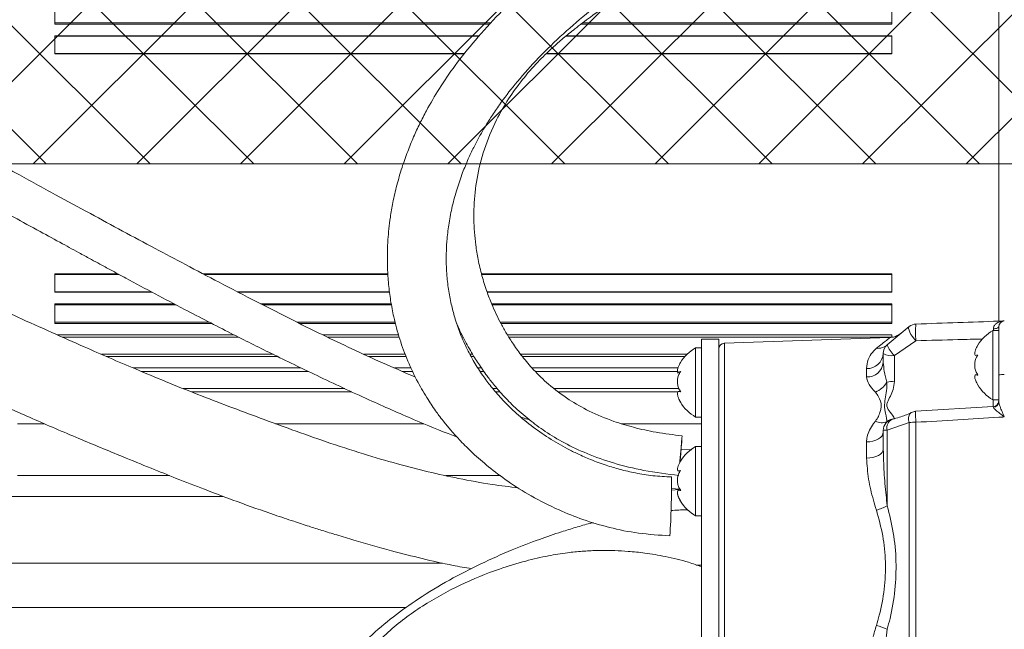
# Model space of a CAD drawing. Header units: millimetres. Extents: x 0 to 8410, y 0 to 5940.
# Tile 24 of 180: x 1128 to 1299, y 3097 to 3203. Entities that reach past the tile are written whole.
import ezdxf

# ---------------------------------------------------------------- set-up
doc = ezdxf.new("R2010")
doc.units = ezdxf.units.MM
doc.header["$LTSCALE"] = 10
doc.linetypes.add('CENTERX2', pattern=[20.32, 12.7, -2.54, 2.54, -2.54])
doc.styles.add('SLDTEXTSTYLE0', font='TXT', dxfattribs={"width": 0.605})
doc.dimstyles.new('SLDDIMSTYLE0', dxfattribs={"dimtxt": 50, "dimasz": 50, "dimexe": 0, "dimexo": 0.0625, "dimgap": 12.5, "dimtad": 1, "dimtoh": 1, "dimdec": 1, "dimrnd": 1e-09, "dimzin": 12, "dimdsep": 46, "dimtxsty": 'SLDTEXTSTYLE0', "dimsah": 1, "dimcen": 0.09, "dimadec": 0, "dimazin": 0, "dimtfac": 1, "dimtofl": 0, "dimtmove": 0, "dimatfit": 3, "dimfxl": 1, "dimfrac": 2, "dimtolj": 1, "dimtzin": 12, "dimarcsym": 0})

# ---------------------------------------------------------------- blocks, each defined once
blk = doc.blocks.new('*D14')
at = {"color": 7, "linetype": 'Continuous', "lineweight": 0}
for p, q in [((1075.65, 3477.87), (1075.65, 3610.76)), ((1075.65, 3595.76), (1375.65, 3595.76))]:
    blk.add_line(p, q, dxfattribs=at)
for points in [[(1075.65, 3595.76), (1125.65, 3588.26), (1125.65, 3603.26)], [(1375.65, 3595.76), (1325.65, 3603.26), (1325.65, 3588.26)]]:
    blk.add_solid(points, dxfattribs=at)
at = {"color": 7, "linetype": 'Continuous', "lineweight": 0, "insert": (1168.37, 3660.22), "char_height": 50, "attachment_point": 1, "style": 'SLDTEXTSTYLE0'}
blk.add_mtext('300', dxfattribs=at)

msp = doc.modelspace()

# ---------------------------------------------------------------- hatches: boundary and pattern name
at = {"linetype": 'Continuous'}
h = msp.add_hatch(dxfattribs=at)
h.set_pattern_fill('NET', color=8, scale=4, angle=45, style=0)
h.paths.add_polyline_path([(1075.65, 3477.87), (1075.65, 3177.87), (1310.65, 3177.87), (1310.65, 3477.87)], flags=0)

# ---------------------------------------------------------------- linework, layer by layer
at = {"color": 7, "linetype": 'Continuous', "lineweight": 0}
for p, q in [((1297.65, 3150.63), (1297.65, 3217.67)), ((1134.15, 3202.09), (1134.15, 3205.49)), ((1279.15, 3202.09), (1279.15, 3205.49)), ((1134.15, 3202.09), (1209.51, 3202.09)), ((1225.28, 3202.09), (1279.15, 3202.09)), ((1134.15, 3200.09), (1207.68, 3200.09)), ((1134.15, 3196.93), (1134.15, 3200.09)), ((1222.76, 3200.09), (1279.15, 3200.09)), ((1279.15, 3196.93), (1279.15, 3200.09)), ((1134.15, 3196.93), (1205.08, 3196.93)), ((1219.25, 3196.93), (1279.15, 3196.93)), ((1075.65, 3177.87), (1310.65, 3177.87)), ((1134.15, 3158.81), (1145.1, 3158.81)), ((1134.15, 3155.65), (1134.15, 3158.81)), ((1159.86, 3158.81), (1191.84, 3158.81)), ((1208.06, 3158.81), (1279.15, 3158.81)), ((1279.15, 3155.65), (1279.15, 3158.81)), ((1134.15, 3155.65), (1151.02, 3155.65)), ((1165.91, 3155.65), (1192.13, 3155.65)), ((1209.03, 3155.65), (1279.15, 3155.65)), ((1134.15, 3153.65), (1154.78, 3153.65)), ((1134.15, 3150.25), (1134.15, 3153.65)), ((1169.78, 3153.65), (1192.42, 3153.65)), ((1209.8, 3153.65), (1279.15, 3153.65)), ((1279.15, 3150.25), (1279.15, 3153.65)), ((1134.15, 3150.25), (1161.32, 3150.25)), ((1176.51, 3150.25), (1193.16, 3150.25)), ((1211.41, 3150.25), (1279.15, 3150.25)), ((1278.34, 3146.54), (1282.13, 3149.7)), ((1297.65, 3149.02), (1296.65, 3149.02)), ((1296.65, 3149.02), (1296.65, 3137.02)), ((1297.65, 3148.68), (1297.65, 3149.67)), ((1297.65, 3148.68), (1297.65, 3145.31)), ((1134.6, 3148.25), (1165.21, 3148.25)), ((1180.57, 3148.25), (1193.71, 3148.25)), ((1204.49, 3148.25), (1204.71, 3148.25)), ((1212.55, 3148.25), (1279.15, 3148.25)), ((1249.15, 3147.52), (1246.15, 3147.52)), ((1246.15, 3069.61), (1246.15, 3147.52)), ((1249.15, 3069.61), (1249.15, 3147.52)), ((1278.74, 3147.8), (1250.12, 3146.8)), ((1279.15, 3147.84), (1279.15, 3148.25)), ((1280.49, 3148.37), (1280.58, 3148.45)), ((1246.15, 3146.02), (1245.15, 3146.02)), ((1245.15, 3146.02), (1245.15, 3134.97)), ((1297.65, 3141.31), (1297.65, 3145.31)), ((1143.04, 3144.52), (1172.7, 3144.52)), ((1188.49, 3144.52), (1195.01, 3144.52)), ((1206.26, 3144.52), (1206.74, 3144.52)), ((1215.11, 3144.52), (1243.29, 3144.52)), ((1277.65, 3143.48), (1277.65, 3145.03)), ((1294.06, 3144.77), (1293.78, 3144.72)), ((1293.78, 3144.69), (1294, 3144.69)), ((1147.69, 3142.52), (1176.83, 3142.52)), ((1192.96, 3142.52), (1195.87, 3142.52)), ((1207.44, 3142.52), (1208.03, 3142.52)), ((1216.82, 3142.52), (1242.09, 3142.52)), ((1242.22, 3141.8), (1242.49, 3141.8)), ((1294.02, 3141.35), (1293.77, 3141.35)), ((1297.65, 3136.67), (1297.65, 3141.31)), ((1157.84, 3138.37), (1185.62, 3138.37)), ((1210.51, 3138.37), (1211.28, 3138.37)), ((1221.46, 3138.37), (1242.1, 3138.37)), ((1242.53, 3138.47), (1242.31, 3138.47)), ((1296.65, 3137.02), (1297.65, 3137.02)), ((1297.65, 3136.66), (1297.65, 3136.81)), ((1245.15, 3134.97), (1245.15, 3134.02)), ((1296.71, 3135.83), (1283.26, 3135.02)), ((1245.15, 3134.02), (1246.15, 3134.02)), ((1277.65, 3128.42), (1277.65, 3131.69)), ((1244.5, 3128.31), (1242.63, 3128.38)), ((1246.15, 3128.9), (1245.15, 3128.9)), ((1245.15, 3128.9), (1245.15, 3116.9)), ((1127.65, 3123.87), (1154.01, 3123.87)), ((1201.87, 3123.87), (1211.32, 3123.87)), ((1242.22, 3124.67), (1242.49, 3124.67)), ((1242.21, 3121.46), (1240.96, 3121.36)), ((1240.97, 3121.61), (1242.42, 3121.53)), ((1242.53, 3121.34), (1242.31, 3121.34)), ((1245.15, 3116.9), (1246.15, 3116.9)), ((1245.26, 3108.38), (1246.15, 3108.34))]:
    msp.add_line(p, q, dxfattribs=at)
at = {"color": 8, "linetype": 'Continuous', "lineweight": 0}
for p, q in [((1134.15, 3202.3), (1209.7, 3202.3)), ((1225.55, 3202.3), (1279.15, 3202.3)), ((1134.15, 3200), (1207.6, 3200)), ((1222.65, 3200), (1279.15, 3200)), ((1134.15, 3197.01), (1205.15, 3197.01)), ((1219.34, 3197.01), (1279.15, 3197.01)), ((1134.15, 3158.73), (1145.26, 3158.73)), ((1160.02, 3158.73), (1191.85, 3158.73)), ((1208.08, 3158.73), (1279.15, 3158.73)), ((1134.15, 3155.74), (1150.86, 3155.74)), ((1165.75, 3155.74), (1192.12, 3155.74)), ((1209, 3155.74), (1279.15, 3155.74)), ((1134.15, 3153.44), (1155.17, 3153.44)), ((1170.19, 3153.44), (1192.46, 3153.44)), ((1209.89, 3153.44), (1279.15, 3153.44)), ((1134.15, 3150.46), (1160.92, 3150.46)), ((1176.09, 3150.46), (1193.11, 3150.46)), ((1211.3, 3150.46), (1279.15, 3150.46)), ((1296.72, 3148.98), (1296.72, 3149.31)), ((1135.43, 3147.88), (1165.95, 3147.88)), ((1181.32, 3147.88), (1193.8, 3147.88)), ((1204.65, 3147.88), (1204.89, 3147.88)), ((1212.78, 3147.88), (1279.15, 3147.88)), ((1283.31, 3147.25), (1279.58, 3144.69)), ((1250.12, 3146.8), (1250.12, 3105.77)), ((1142.2, 3144.89), (1171.94, 3144.89)), ((1187.68, 3144.89), (1194.87, 3144.89)), ((1206.07, 3144.89), (1206.52, 3144.89)), ((1214.84, 3144.89), (1243.64, 3144.89)), ((1279.58, 3144.69), (1279.58, 3140.2)), ((1149.08, 3141.94), (1178.03, 3141.94)), ((1194.3, 3141.94), (1196.15, 3141.94)), ((1207.81, 3141.94), (1208.44, 3141.94)), ((1217.37, 3141.94), (1242.01, 3141.94)), ((1274.76, 3140.96), (1274.76, 3142.41)), ((1156.39, 3138.95), (1184.38, 3138.95)), ((1210.01, 3138.95), (1210.78, 3138.95)), ((1220.68, 3138.95), (1242.14, 3138.95)), ((1296.69, 3135.78), (1296.69, 3137.02)), ((1296.72, 3135.72), (1296.72, 3135.8)), ((1127.65, 3132.87), (1132.32, 3132.87)), ((1172.36, 3132.87), (1198.08, 3132.87)), ((1232.31, 3132.87), (1246.15, 3132.87)), ((1282.13, 3133.08), (1278.34, 3131.77)), ((1278.34, 3131.77), (1278.34, 3118.64)), ((1282.13, 3039.33), (1282.13, 3133.08)), ((1283.31, 3133.11), (1283.31, 3039.35)), ((1274.76, 3126.9), (1274.76, 3129.71)), ((1163.3, 3120.27), (1111.15, 3120.27)), ((1111.15, 3108.72), (1201.29, 3108.72)), ((1250.12, 3105.77), (1250.12, 3064.74)), ((1195.08, 3101.03), (1111.15, 3101.03))]:
    msp.add_line(p, q, dxfattribs=at)
at = {"color": 7, "linetype": 'CENTERX2', "lineweight": 0}
msp.add_line((1723.62, 3177.87), (928.73, 3177.87), dxfattribs=at)
at = {"color": 8, "linetype": 'Continuous', "lineweight": 0, "flags": 128}
for points in [[(1283.31, 3147.25), (1282.99, 3147.59), (1282.7, 3147.96), (1282.45, 3148.35), (1282.25, 3148.72), (1282.11, 3149.06), (1282.04, 3149.35), (1282.05, 3149.56), (1282.13, 3149.7)], [(1296.72, 3149.31), (1296.91, 3149.33), (1297.08, 3149.35), (1297.24, 3149.38), (1297.38, 3149.43), (1297.5, 3149.48), (1297.58, 3149.54), (1297.64, 3149.6), (1297.65, 3149.67)], [(1282.52, 3134.81), (1282.45, 3134.77), (1282.25, 3134.57), (1282.11, 3134.29), (1282.04, 3133.93), (1282.05, 3133.52), (1282.13, 3133.08)], [(1277.65, 3131.42), (1277.6, 3131.1), (1277.44, 3130.78), (1277.17, 3130.49), (1276.81, 3130.23), (1276.37, 3130.02), (1275.87, 3129.86), (1275.33, 3129.75), (1274.76, 3129.71)], [(1277.65, 3128.42), (1277.6, 3128.13), (1277.44, 3127.85), (1277.17, 3127.59), (1276.81, 3127.36), (1276.37, 3127.18), (1275.87, 3127.03), (1275.33, 3126.94), (1274.76, 3126.9)]]:
    msp.add_lwpolyline(points, dxfattribs=at)
at = {"color": 7, "linetype": 'Continuous', "lineweight": 0, "flags": 128}
for points in [[(1242.57, 3127.63), (1242.66, 3128.72), (1242.73, 3129.67), (1242.78, 3130.36), (1242.8, 3130.72), (1242.79, 3130.71), (1242.75, 3130.34), (1242.69, 3129.64), (1242.62, 3128.69), (1242.53, 3127.59), (1242.44, 3126.46), (1242.42, 3126.15)], [(1242.46, 3126.22), (1242.48, 3126.5), (1242.57, 3127.63)]]:
    msp.add_lwpolyline(points, dxfattribs=at)
at = {"color": 7, "linetype": 'Continuous', "lineweight": 0}
for centre, radius, start, end in [((1298.65, 3149.67), 1, 92, 180), ((1283.38, 3148.13), 2, 92, 128.371), ((1300.05, 3142.9), 7, 119.0497, 149.1732), ((1248.55, 3139.9), 7, 119.0497, 149.3363), ((1250.15, 3145.81), 1, 92, 180), ((1279.65, 3145.03), 2, 131.2037, 180), ((1248.55, 3139.9), 7, 149.3363, 152.5113), ((1300.05, 3143.14), 7, 210.3972, 240.9503), ((1248.55, 3140.14), 7, 207.4374, 210.5143), ((1296.65, 3136.81), 1, 273.4512, 359.9977), ((1248.55, 3140.14), 7, 210.5143, 240.9503), ((1283.38, 3133), 2, 93.324, 115.3142), ((1279.65, 3131.69), 2, 103.2241, 180), ((1248.55, 3122.78), 7, 119.0497, 149.3362), ((1248.55, 3122.78), 7, 149.3362, 152.5113), ((1107.67, 3122.02), 133.29, 356.3093, 0.6948), ((1248.55, 3123.02), 7, 207.4374, 210.5144), ((1248.55, 3123.02), 7, 210.5144, 240.9503)]:
    msp.add_arc(centre, radius, start, end, dxfattribs=at)
at = {"color": 8, "linetype": 'Continuous', "lineweight": 0}
for centre, radius, start, end in [((1297.43, 3148.69), 14.2, 174.162, 185.838), ((1276.66, 3148.48), 2.56, 265.5387, 310.7085), ((1282.4, 3147.93), 4.3, 198.925, 229.0415), ((1274.84, 3145.23), 2.82, 268.2465, 356.0871), ((1274.89, 3143.73), 2.77, 267.2221, 354.8126), ((1279.13, 3147.7), 3.05, 241.0789, 278.5852), ((1274.64, 3142.27), 4.27, 293.005, 328.4414), ((1279.57, 3134.94), 5.27, 89.8167, 104.2346), ((1298.38, 3136.77), 4.6, 87.0659, 99.1382), ((1296.68, 3136.69), 0.973, 272.4739, 358.6878), ((1297.8, 3134.41), 14.55, 177.6651, 185.1231), ((1277.42, 3135.36), 2.33, 241.3299, 291.2981), ((1279.65, 3131.68), 2.04, 91.7883, 132.4912), ((1279.92, 3132.17), 1.64, 115.977, 194.1542), ((1278.24, 3129.63), 2.14, 87.3557, 105.8108), ((1283.31, 3102.56), 30.55, 90.0026, 92.2006), ((1274.15, 3126.4), 8.82, 285.2176, 298.3444), ((1273.03, 3085.54), 12.85, 65.6061, 74.4946)]:
    msp.add_arc(centre, radius, start, end, dxfattribs=at)
at = {"color": 7, "linetype": 'Continuous', "lineweight": 0}
for points, knots in [([(1289.13, 3233.97), (1287.02, 3233.97), (1283.1, 3233.97), (1277.68, 3233.86), (1273.2, 3233.63), (1269.54, 3233.32), (1265.41, 3232.85), (1260.47, 3232.04), (1254.37, 3230.6), (1248.16, 3228.59), (1241.95, 3225.97), (1236.02, 3222.91), (1229.79, 3219.18), (1223.41, 3214.75), (1216.97, 3209.53), (1211.48, 3204.35), (1206.98, 3199.43), (1203.53, 3195.09), (1200.74, 3191.01), (1198.78, 3187.64), (1197.34, 3184.85), (1196.25, 3182.49), (1195.21, 3179.95), (1194.23, 3177.16), (1193.37, 3174.21), (1192.71, 3171.34), (1192.27, 3168.82), (1192.01, 3166.69), (1191.83, 3164.66), (1191.73, 3162.4), (1191.75, 3159.8), (1191.93, 3157.01), (1192.29, 3154.2), (1192.89, 3151.03), (1193.83, 3147.53), (1195.23, 3143.74), (1196.89, 3140.24), (1198.61, 3137.29), (1199.93, 3135.33), (1200.9, 3134), (1201.72, 3132.95), (1202.88, 3131.55), (1204.49, 3129.78), (1206.62, 3127.67), (1209.33, 3125.3), (1212.67, 3122.79), (1216.72, 3120.24), (1221.1, 3118.01), (1225.67, 3116.18), (1230.27, 3114.8), (1235.33, 3113.78), (1238.87, 3113.56), (1240.69, 3113.44)], [0, 0, 0, 0, 0.02439, 0.045248, 0.062588, 0.0762, 0.087772, 0.110841, 0.134474, 0.161573, 0.188993, 0.2168, 0.244591, 0.281759, 0.318979, 0.357839, 0.388239, 0.417126, 0.443035, 0.46751, 0.481723, 0.496336, 0.512377, 0.529956, 0.549057, 0.567913, 0.583719, 0.596441, 0.607792, 0.62188, 0.638718, 0.656285, 0.673826, 0.691305, 0.715567, 0.739495, 0.762646, 0.781643, 0.795931, 0.800796, 0.807704, 0.817277, 0.82939, 0.8439, 0.860635, 0.879381, 0.899983, 0.922353, 0.940259, 0.959122, 0.978989, 1, 1, 1, 1]), ([(1240.96, 3123.64), (1239.87, 3123.69), (1237.77, 3123.79), (1234.8, 3124.29), (1232.11, 3124.91), (1229.5, 3125.69), (1227.05, 3126.59), (1224.83, 3127.57), (1222.39, 3128.79), (1219.62, 3130.41), (1216.54, 3132.58), (1213.8, 3134.87), (1211.55, 3137.12), (1209.72, 3139.24), (1208.16, 3141.33), (1206.69, 3143.63), (1205.38, 3146.09), (1204.26, 3148.68), (1203.42, 3151.17), (1202.77, 3153.67), (1202.3, 3156.19), (1202.02, 3158.7), (1201.93, 3160.92), (1201.96, 3162.95), (1202.09, 3165.11), (1202.41, 3167.7), (1202.97, 3170.58), (1203.76, 3173.48), (1204.7, 3176.22), (1205.69, 3178.61), (1206.66, 3180.68), (1207.64, 3182.55), (1208.66, 3184.33), (1209.82, 3186.18), (1211.49, 3188.64), (1213.96, 3191.87), (1217.45, 3195.82), (1221.57, 3199.9), (1225.61, 3203.42), (1229.27, 3206.29), (1232.42, 3208.58), (1235.58, 3210.71), (1238.84, 3212.73), (1242.48, 3214.78), (1246.77, 3216.93), (1251.9, 3219.08), (1257.83, 3220.99), (1264.51, 3222.46), (1271.97, 3223.39), (1280.26, 3223.77), (1286.07, 3223.77), (1289.13, 3223.77)], [0, 0, 0, 0, 0.013889, 0.026835, 0.038839, 0.049871, 0.062996, 0.074195, 0.083471, 0.101793, 0.121249, 0.141743, 0.160869, 0.177609, 0.193398, 0.211788, 0.233087, 0.253958, 0.275212, 0.293832, 0.314948, 0.336982, 0.3556, 0.369171, 0.386382, 0.407953, 0.43122, 0.455275, 0.477419, 0.496088, 0.511521, 0.525786, 0.539354, 0.552943, 0.568452, 0.59544, 0.626752, 0.660034, 0.69197, 0.712426, 0.732157, 0.751113, 0.769233, 0.788383, 0.811248, 0.836837, 0.86443, 0.893955, 0.925826, 0.960918, 1, 1, 1, 1]), ([(1242.8, 3130.76), (1241.3, 3130.95), (1238.45, 3131.29), (1234.5, 3132.17), (1230.56, 3133.35), (1226.76, 3134.94), (1222.94, 3137.12), (1219.74, 3139.54), (1217.12, 3142.09), (1215.15, 3144.42), (1213.61, 3146.53), (1212.41, 3148.42), (1211.44, 3150.16), (1210.58, 3151.86), (1209.74, 3153.74), (1208.89, 3155.97), (1208.09, 3158.54), (1207.46, 3161.22), (1207.05, 3163.74), (1206.81, 3166.05), (1206.71, 3168.3), (1206.76, 3171.39), (1207.19, 3175.44), (1208.44, 3180.46), (1210.34, 3185.07), (1212.63, 3189.08), (1215.03, 3192.43), (1217.61, 3195.39), (1220.04, 3197.75), (1222.21, 3199.66), (1224.39, 3201.44), (1227.09, 3203.49), (1230.55, 3205.91), (1234.67, 3208.54), (1239.05, 3211.12), (1243.25, 3213.42), (1246.98, 3215.37), (1250.24, 3217), (1253.25, 3218.45), (1256.51, 3219.9), (1258.87, 3220.94), (1260.32, 3221.42), (1260.37, 3221.44)], [0, 0, 0, 0, 0.025411, 0.048161, 0.068661, 0.096305, 0.121255, 0.151148, 0.176964, 0.199626, 0.22017, 0.237979, 0.253862, 0.269811, 0.286377, 0.306875, 0.332041, 0.358044, 0.380998, 0.401468, 0.422103, 0.443109, 0.487095, 0.534094, 0.581656, 0.616507, 0.649153, 0.67934, 0.705232, 0.72257, 0.740264, 0.762893, 0.790492, 0.82296, 0.856594, 0.886464, 0.912439, 0.93455, 0.953421, 0.973193, 0.99901, 1, 1, 1, 1]), ([(1196.63, 3140.93), (1194.95, 3141.65), (1191.45, 3143.15), (1186.3, 3145.5), (1180.95, 3148.04), (1175.27, 3150.85), (1169.08, 3154), (1162.83, 3157.24), (1156.95, 3160.34), (1151.37, 3163.3), (1145.87, 3166.25), (1140.12, 3169.35), (1134.01, 3172.68), (1127.94, 3176.01), (1122.11, 3179.21), (1116.85, 3182.1), (1112.05, 3184.71), (1108.04, 3186.87), (1104.94, 3188.52), (1102.31, 3189.9), (1099.77, 3191.22), (1097.16, 3192.54), (1094.64, 3193.78), (1092.32, 3194.83), (1090.38, 3195.59), (1088.8, 3196.07), (1087.55, 3196.31), (1086.61, 3196.36), (1085.78, 3196.29), (1085, 3196.12), (1084.14, 3195.77), (1083.3, 3195.16), (1082.75, 3194.6), (1082.56, 3194.25), (1082.53, 3194.19)], [0, 0, 0, 0, 0.032679, 0.067811, 0.101034, 0.138367, 0.181131, 0.225356, 0.264693, 0.300633, 0.339253, 0.377673, 0.419558, 0.466672, 0.505973, 0.544617, 0.582145, 0.614861, 0.640122, 0.66055, 0.685216, 0.713168, 0.743396, 0.775948, 0.810346, 0.841601, 0.868751, 0.89196, 0.904934, 0.921772, 0.942453, 0.966926, 0.995126, 1, 1, 1, 1]), ([(1086.83, 3189.46), (1086.83, 3189.46), (1086.85, 3189.44), (1087.09, 3189.4), (1087.72, 3189.22), (1088.72, 3188.86), (1090.2, 3188.24), (1092.26, 3187.28), (1094.9, 3185.98), (1097.89, 3184.45), (1100.93, 3182.85), (1103.82, 3181.32), (1106.62, 3179.82), (1109.6, 3178.21), (1113.13, 3176.28), (1117.39, 3173.95), (1122.1, 3171.36), (1126.92, 3168.72), (1131.35, 3166.29), (1135.22, 3164.19), (1138.19, 3162.56), (1140.35, 3161.39), (1142.08, 3160.45), (1144.06, 3159.37), (1148.93, 3156.74), (1155.87, 3153.04), (1164.29, 3148.69), (1171.94, 3144.87), (1179.89, 3141.02), (1188.13, 3137.16), (1195.99, 3133.71), (1201.08, 3131.57), (1203.57, 3130.66), (1203.79, 3130.58)], [0, 0, 0, 0, 0.010532, 0.034695, 0.060665, 0.088755, 0.11896, 0.151585, 0.186626, 0.219801, 0.249746, 0.276026, 0.298282, 0.321967, 0.350065, 0.38304, 0.421317, 0.457467, 0.491132, 0.519643, 0.542509, 0.556296, 0.566685, 0.58029, 0.599565, 0.672569, 0.7298, 0.778822, 0.834122, 0.896243, 0.950103, 0.995614, 1, 1, 1, 1]), ([(1214.43, 3121.76), (1212.91, 3121.94), (1209.44, 3122.36), (1204.24, 3123.32), (1198.77, 3124.52), (1193.27, 3125.94), (1187.39, 3127.66), (1181.3, 3129.66), (1175.36, 3131.76), (1169.74, 3133.83), (1164.29, 3135.86), (1158.82, 3137.96), (1153.42, 3140.12), (1148.33, 3142.24), (1143.65, 3144.25), (1138.81, 3146.37), (1133.52, 3148.72), (1127.75, 3151.31), (1122.03, 3153.94), (1116.54, 3156.52), (1111.24, 3159.03), (1106.1, 3161.5), (1101.71, 3163.62), (1098.09, 3165.38), (1095.37, 3166.69), (1093.15, 3167.76), (1091.41, 3168.6), (1090.13, 3169.22), (1089.26, 3169.66), (1089.2, 3169.69), (1089.17, 3169.7)], [0, 0, 0, 0, 0.029412, 0.067262, 0.101847, 0.13709, 0.176597, 0.220014, 0.260493, 0.298089, 0.33559, 0.372847, 0.411597, 0.448328, 0.480126, 0.511253, 0.551592, 0.594279, 0.63639, 0.677771, 0.718078, 0.75924, 0.803106, 0.833512, 0.864478, 0.894419, 0.923578, 0.952182, 0.980538, 1, 1, 1, 1]), ([(1081.99, 3156.56), (1081.98, 3156.56), (1081.84, 3156.59), (1082.53, 3156.29), (1083.44, 3155.82), (1084.91, 3155.1), (1086.84, 3154.15), (1089.28, 3152.98), (1092.11, 3151.61), (1095.25, 3150.09), (1098.66, 3148.44), (1103.29, 3146.21), (1109.08, 3143.44), (1116.02, 3140.2), (1123.02, 3136.98), (1130.39, 3133.67), (1138.08, 3130.38), (1144.98, 3127.52), (1150.61, 3125.23), (1155.34, 3123.33), (1160.3, 3121.39), (1165.96, 3119.25), (1171.13, 3117.42), (1175.29, 3116.03), (1178.03, 3115.13), (1180.52, 3114.34), (1183.11, 3113.54), (1186.04, 3112.66), (1189.19, 3111.74), (1193.12, 3110.66), (1197.76, 3109.48), (1202.37, 3108.42), (1205.24, 3107.92), (1206.3, 3107.74)], [0, 0, 0, 0, 0.005432, 0.04191, 0.076774, 0.109903, 0.141719, 0.172748, 0.203154, 0.232703, 0.261621, 0.289829, 0.343272, 0.393348, 0.441604, 0.493306, 0.549269, 0.601083, 0.634858, 0.66447, 0.697318, 0.735265, 0.778454, 0.800467, 0.817969, 0.832607, 0.849496, 0.868954, 0.889895, 0.911118, 0.94532, 0.979773, 1, 1, 1, 1]), ([(1283.31, 3150.13), (1285.74, 3150.22), (1290.52, 3150.39), (1295.62, 3150.56), (1298.3, 3150.66), (1298.62, 3150.67)], [0, 0, 0, 0, 0.475875, 0.936962, 1, 1, 1, 1]), ([(1203.77, 3150.25), (1203.79, 3150.18), (1204.21, 3149.14), (1205.17, 3147.24), (1206.57, 3144.74), (1207.81, 3142.83), (1208.9, 3141.28), (1210.04, 3139.79), (1211.59, 3137.96), (1213.66, 3135.82), (1216.18, 3133.61), (1219.12, 3131.45), (1222.45, 3129.45), (1226.4, 3127.58), (1231.03, 3125.95), (1236.38, 3124.63), (1240.23, 3124.14), (1242.26, 3123.88)], [0, 0, 0, 0, 0.005623, 0.084378, 0.155358, 0.213177, 0.244795, 0.287965, 0.343281, 0.409192, 0.48428, 0.553261, 0.627867, 0.708502, 0.79625, 0.892557, 1, 1, 1, 1]), ([(1280.58, 3148.45), (1280.59, 3148.46), (1280.61, 3148.47), (1280.61, 3148.47), (1280.61, 3148.47), (1280.6, 3148.47), (1280.6, 3148.46), (1280.59, 3148.46), (1280.59, 3148.45), (1280.56, 3148.43), (1280.46, 3148.36), (1280.26, 3148.22), (1279.84, 3148), (1279.32, 3147.83), (1278.91, 3147.82), (1278.74, 3147.82)], [0, 0, 0, 0, 0.128357, 0.246383, 0.297397, 0.329135, 0.340346, 0.346042, 0.349682, 0.35534, 0.379736, 0.470075, 0.59436, 0.83791, 1, 1, 1, 1]), ([(1293.66, 3144.7), (1293.6, 3144.74), (1293.48, 3144.82), (1293.48, 3145.18), (1293.62, 3145.67), (1293.84, 3146.14), (1294.01, 3146.43), (1294.06, 3146.52)], [0, 0, 0, 0, 0.225763, 0.452072, 0.666519, 0.891669, 1, 1, 1, 1]), ([(1294.06, 3141.27), (1293.91, 3141.49), (1293.66, 3141.88), (1293.49, 3142.64), (1293.48, 3143.35), (1293.62, 3144.01), (1293.84, 3144.47), (1294.01, 3144.7), (1294.06, 3144.77)], [0, 0, 0, 0, 0.235555, 0.408135, 0.581132, 0.745067, 0.917171, 1, 1, 1, 1]), ([(1242.56, 3141.91), (1242.41, 3141.85), (1242.16, 3141.75), (1241.99, 3141.9), (1241.98, 3142.22), (1242.11, 3142.65), (1242.27, 3142.98), (1242.35, 3143.13)], [0, 0, 0, 0, 0.266879, 0.462402, 0.658392, 0.844111, 1, 1, 1, 1]), ([(1242.56, 3138.41), (1242.41, 3138.63), (1242.16, 3139), (1241.99, 3139.75), (1241.98, 3140.45), (1242.12, 3141.13), (1242.34, 3141.6), (1242.51, 3141.83), (1242.56, 3141.91)], [0, 0, 0, 0, 0.235566, 0.408147, 0.581146, 0.745073, 0.917185, 1, 1, 1, 1]), ([(1242.01, 3142.05), (1242, 3141.96), (1241.99, 3141.75), (1242.08, 3141.67), (1242.13, 3141.63)], [0, 0, 0, 0, 0.413277, 1, 1, 1, 1]), ([(1294.06, 3139.52), (1293.91, 3139.79), (1293.66, 3140.26), (1293.49, 3140.83), (1293.48, 3141.19), (1293.62, 3141.36), (1293.84, 3141.36), (1294.01, 3141.29), (1294.06, 3141.27)], [0, 0, 0, 0, 0.235569, 0.408148, 0.581146, 0.745075, 0.917185, 1, 1, 1, 1]), ([(1242.56, 3136.52), (1242.41, 3136.8), (1242.16, 3137.27), (1241.99, 3137.87), (1241.98, 3138.26), (1242.12, 3138.46), (1242.34, 3138.48), (1242.51, 3138.43), (1242.56, 3138.41)], [0, 0, 0, 0, 0.235553, 0.408136, 0.581135, 0.745064, 0.917174, 1, 1, 1, 1]), ([(1242.35, 3136.92), (1242.36, 3136.88), (1242.42, 3136.75), (1242.5, 3136.62), (1242.56, 3136.52)], [0, 0, 0, 0, 0.303033, 1, 1, 1, 1]), ([(1216.37, 3133.52), (1216.13, 3133.59), (1215.65, 3133.73), (1215.18, 3133.9), (1214.95, 3133.98)], [0, 0, 0, 0, 0.5010464, 1, 1, 1, 1]), ([(1282.52, 3134.81), (1282.49, 3134.8), (1281.81, 3134.45), (1280.69, 3134.02), (1279.62, 3133.77), (1279.2, 3133.67)], [0, 0, 0, 0, 0.02779, 0.614304, 1, 1, 1, 1]), ([(1242.56, 3124.78), (1242.41, 3124.73), (1242.16, 3124.62), (1241.99, 3124.78), (1241.98, 3125.09), (1242.11, 3125.53), (1242.27, 3125.86), (1242.35, 3126.01)], [0, 0, 0, 0, 0.2668624, 0.4623862, 0.6583781, 0.8440989, 1, 1, 1, 1]), ([(1242.56, 3121.29), (1242.41, 3121.5), (1242.16, 3121.88), (1241.99, 3122.63), (1241.98, 3123.33), (1242.12, 3124), (1242.34, 3124.48), (1242.51, 3124.71), (1242.56, 3124.78)], [0, 0, 0, 0, 0.235566, 0.408146, 0.581145, 0.745079, 0.917184, 1, 1, 1, 1]), ([(1242.56, 3119.4), (1242.41, 3119.67), (1242.16, 3120.15), (1241.99, 3120.75), (1241.98, 3121.13), (1242.12, 3121.33), (1242.34, 3121.36), (1242.51, 3121.31), (1242.56, 3121.29)], [0, 0, 0, 0, 0.235569, 0.408148, 0.581147, 0.745077, 0.917188, 1, 1, 1, 1]), ([(1242.01, 3120.87), (1242, 3120.8), (1241.99, 3120.65), (1242.13, 3120.23), (1242.34, 3119.78), (1242.51, 3119.49), (1242.56, 3119.4)], [0, 0, 0, 0, 0.205497, 0.516432, 0.842901, 1, 1, 1, 1]), ([(1243.77, 3117.91), (1243.69, 3117.91), (1242.74, 3117.95), (1241.77, 3117.88), (1240.88, 3117.82)], [0, 0, 0, 0, 0.078246, 1, 1, 1, 1]), ([(1227.42, 3115.73), (1227.23, 3115.69), (1226.22, 3115.44), (1224.38, 3114.9), (1221.46, 3114), (1217.77, 3112.74), (1213.08, 3110.93), (1207.86, 3108.61), (1202.42, 3105.82), (1197.35, 3102.74), (1192.72, 3099.43), (1188.56, 3095.93), (1184.86, 3092.16), (1181.82, 3088.41), (1179.53, 3085.03), (1177.97, 3082.31), (1176.92, 3080.23), (1176.09, 3078.41), (1175.22, 3076.33), (1174.25, 3073.65), (1173.26, 3070.31), (1172.35, 3066.41), (1171.57, 3061.54), (1171.08, 3056.03), (1170.97, 3050.12), (1171.22, 3044.59), (1171.76, 3039.51), (1172.45, 3035.01), (1173.1, 3031.37), (1173.63, 3028.63), (1174.04, 3026.57), (1174.45, 3024.53), (1174.93, 3022.12), (1175.57, 3019), (1176.48, 3014.6), (1177.61, 3009.08), (1178.87, 3002.8), (1180.03, 2996.78), (1181.09, 2991.22), (1182.06, 2986.14), (1182.97, 2981.38), (1183.87, 2976.8), (1184.72, 2972.63), (1185.57, 2968.75), (1186.44, 2965), (1187.49, 2960.96), (1188.72, 2956.7), (1190.09, 2952.54), (1191.42, 2948.98), (1192.58, 2946.21), (1193.54, 2944.12), (1194.49, 2942.2), (1195.61, 2940.13), (1197.05, 2937.72), (1198.74, 2935.21), (1200.96, 2932.35), (1203.57, 2929.59), (1206.21, 2927.57), (1208.43, 2926.32), (1210.39, 2925.47), (1212.74, 2924.77), (1215.15, 2924.35), (1217.27, 2924.18), (1219.02, 2924.13), (1220.61, 2924.15), (1222.35, 2924.23), (1224.39, 2924.37), (1226.84, 2924.58), (1229.45, 2924.83), (1232.39, 2925.09), (1235.69, 2925.36), (1239.68, 2925.69), (1244.04, 2926.03), (1248.65, 2926.39), (1253.03, 2926.73), (1257.24, 2927.05), (1261.35, 2927.38), (1265.56, 2927.71), (1269.58, 2928.04), (1273.38, 2928.35), (1277.15, 2928.66), (1281.48, 2929.01), (1286.64, 2929.41), (1292.6, 2929.84), (1299.04, 2930.27), (1305.62, 2930.68), (1312.27, 2931.07), (1319.62, 2931.48), (1327.52, 2931.86), (1335.69, 2932.1), (1343.23, 2932.15), (1350.04, 2932.13), (1356.14, 2932.09), (1361.83, 2932.05), (1368.27, 2932), (1375.95, 2931.94), (1385.03, 2931.88), (1394.89, 2931.81), (1405.17, 2931.75), (1415.7, 2931.68), (1426.31, 2931.62), (1437.19, 2931.55), (1448.33, 2931.5), (1459.71, 2931.47), (1471.21, 2931.48), (1482.64, 2931.51), (1493.74, 2931.54), (1504.23, 2931.55), (1513.39, 2931.56), (1521.36, 2931.57), (1528.41, 2931.59), (1535.01, 2931.61), (1541.06, 2931.63), (1546.46, 2931.63), (1551.15, 2931.62), (1555.07, 2931.59), (1558.2, 2931.54), (1560.61, 2931.5), (1562.38, 2931.47), (1563.57, 2931.47), (1564.47, 2931.55), (1565.26, 2931.73), (1566.04, 2932.03), (1566.75, 2932.42), (1567.36, 2932.87), (1567.92, 2933.39), (1568.59, 2934.23), (1569.19, 2935.44), (1569.53, 2936.9), (1569.53, 2938.44), (1569.17, 2939.99), (1568.46, 2941.4), (1567.5, 2942.55), (1566.3, 2943.43), (1565.22, 2943.87), (1564.38, 2944.05), (1563.68, 2944.11), (1562.85, 2944.07), (1561.79, 2943.82), (1560.67, 2943.22), (1559.6, 2942.3), (1559.18, 2941.41), (1558.97, 2940.96)], [0, 0, 0, 0, 0.000756, 0.004092, 0.007444, 0.012639, 0.01917, 0.026768, 0.034587, 0.042627, 0.049523, 0.056542, 0.06365, 0.070284, 0.075781, 0.080143, 0.083013, 0.085314, 0.088329, 0.092258, 0.097092, 0.102832, 0.109105, 0.117931, 0.126327, 0.134314, 0.141916, 0.149007, 0.154953, 0.158734, 0.161715, 0.164409, 0.168081, 0.172801, 0.178584, 0.187912, 0.197208, 0.205809, 0.213666, 0.220737, 0.22726, 0.233689, 0.240015, 0.24486, 0.250232, 0.256151, 0.262584, 0.269427, 0.275537, 0.279888, 0.283454, 0.286459, 0.290216, 0.294931, 0.300468, 0.305794, 0.313989, 0.320934, 0.324081, 0.327956, 0.332834, 0.338024, 0.342139, 0.345379, 0.348405, 0.351494, 0.355522, 0.36055, 0.365924, 0.370426, 0.376723, 0.383515, 0.391041, 0.398496, 0.405893, 0.411892, 0.418136, 0.424643, 0.430788, 0.435787, 0.44109, 0.44694, 0.454156, 0.462727, 0.471583, 0.480445, 0.489311, 0.498179, 0.509516, 0.520348, 0.530318, 0.53931, 0.547202, 0.554199, 0.561474, 0.572171, 0.583749, 0.596324, 0.610038, 0.623467, 0.637493, 0.652162, 0.66754, 0.683692, 0.700603, 0.718011, 0.735655, 0.753308, 0.770754, 0.785323, 0.800305, 0.815478, 0.830549, 0.845138, 0.858771, 0.8712, 0.882461, 0.892641, 0.901861, 0.910181, 0.917078, 0.922758, 0.927485, 0.931387, 0.93342, 0.936694, 0.941085, 0.946212, 0.951824, 0.957649, 0.962785, 0.967229, 0.972186, 0.976401, 0.980024, 0.981621, 0.983168, 0.985373, 0.988368, 0.992099, 0.996026, 1, 1, 1, 1]), ([(1246.15, 3108.07), (1245.42, 3108.34), (1243.38, 3109.09), (1240.08, 3109.85), (1236.58, 3110.46), (1233.66, 3110.75), (1230.87, 3110.91), (1228.21, 3110.92), (1225.46, 3110.78), (1222.69, 3110.5), (1219.42, 3109.97), (1215.48, 3109.06), (1210.33, 3107.48), (1204.28, 3104.99), (1198.83, 3101.99), (1194.72, 3099.16), (1191.82, 3096.78), (1189.27, 3094.16), (1186.95, 3091.27), (1185.03, 3088.38), (1183.55, 3085.72), (1182.5, 3083.54), (1181.56, 3081.33), (1180.56, 3078.53), (1179.63, 3075.17), (1178.9, 3071.43), (1178.42, 3067.72), (1178.15, 3064), (1178.04, 3060.06), (1178.16, 3056.01), (1178.57, 3051.99), (1179.14, 3048.54), (1179.78, 3045.7), (1180.4, 3043.34), (1181.06, 3041.03), (1181.9, 3038.23), (1183.05, 3034.57), (1184.47, 3029.91), (1185.94, 3024.53), (1187.32, 3018.89), (1188.57, 3013.16), (1189.61, 3007.7), (1190.45, 3002.66), (1191.12, 2998.22), (1191.72, 2993.82), (1192.32, 2989.01), (1192.92, 2983.65), (1193.62, 2977.8), (1194.58, 2971.58), (1196.01, 2965.38), (1197.86, 2959.63), (1199.79, 2955.14), (1201.56, 2951.85), (1203.1, 2949.42), (1204.69, 2947.22), (1206.37, 2945.19), (1208.29, 2943.16), (1210.72, 2941.06), (1213.69, 2939.11), (1216.86, 2937.62), (1219.87, 2936.54), (1222.42, 2935.8), (1224.49, 2935.28), (1226.23, 2934.88), (1227.84, 2934.53), (1228.9, 2934.32), (1229.39, 2934.22)], [0, 0, 0, 0, 0.008849, 0.02445, 0.037971, 0.048893, 0.057504, 0.069602, 0.078842, 0.088568, 0.101018, 0.116255, 0.13403, 0.16165, 0.189786, 0.203997, 0.218202, 0.23241, 0.245977, 0.261218, 0.273173, 0.281915, 0.289898, 0.301633, 0.317302, 0.331754, 0.347726, 0.362934, 0.377218, 0.395966, 0.412567, 0.426919, 0.438898, 0.448395, 0.457053, 0.468692, 0.485217, 0.505776, 0.530479, 0.555715, 0.578615, 0.603769, 0.624871, 0.64219, 0.660042, 0.680488, 0.702788, 0.727638, 0.753831, 0.781601, 0.808727, 0.832365, 0.8464, 0.859329, 0.871595, 0.883713, 0.895909, 0.910623, 0.927188, 0.94303, 0.957243, 0.969728, 0.978216, 0.985531, 0.993343, 1, 1, 1, 1])]:
    msp.add_open_spline(points, degree=3, knots=knots, dxfattribs=at)
at = {"color": 8, "linetype": 'Continuous', "lineweight": 0}
for points, knots in [([(1296.72, 3149.31), (1296.74, 3149.43), (1296.75, 3149.58), (1296.89, 3149.89), (1297.22, 3150.25), (1297.84, 3150.57), (1298.35, 3150.66), (1298.62, 3150.67), (1298.62, 3150.67)], [0, 0, 0, 0, 0.1212794, 0.1611528, 0.3709546, 0.6755797, 0.9970845, 1, 1, 1, 1]), ([(1276.46, 3145.93), (1276.81, 3146.2), (1277.49, 3146.76), (1278.33, 3147.42), (1278.86, 3147.83), (1278.77, 3147.76), (1278.74, 3147.74)], [0, 0, 0, 0, 0.245985, 0.494625, 0.864527, 1, 1, 1, 1]), ([(1294.82, 3147.54), (1293.41, 3147.51), (1289.58, 3147.41), (1285.74, 3147.31), (1283.31, 3147.25)], [0, 0, 0, 0, 0.367288, 1, 1, 1, 1]), ([(1274.76, 3142.41), (1274.82, 3142.95), (1274.95, 3144.04), (1275.64, 3145.16), (1276.24, 3145.72), (1276.46, 3145.93)], [0, 0, 0, 0, 0.380798, 0.771993, 1, 1, 1, 1]), ([(1277.65, 3143.48), (1277.7, 3142.97), (1277.8, 3141.82), (1278.1, 3140.68), (1278.27, 3140.04)], [0, 0, 0, 0, 0.441652, 1, 1, 1, 1]), ([(1276.3, 3138.35), (1275.88, 3138.78), (1275.04, 3139.63), (1274.85, 3140.52), (1274.76, 3140.96)], [0, 0, 0, 0, 0.5090089, 1, 1, 1, 1]), ([(1278.27, 3140.04), (1278.27, 3139.56), (1278.26, 3138.51), (1277.96, 3137.14), (1277.77, 3135.45), (1278.27, 3134), (1278.27, 3133.37), (1278.27, 3133.18)], [0, 0, 0, 0, 0.158473, 0.344659, 0.530221, 0.863237, 1, 1, 1, 1]), ([(1279.58, 3140.2), (1279.53, 3139.73), (1279.37, 3138.37), (1278.64, 3137.27), (1278.3, 3136.39), (1278.24, 3136.14), (1278.32, 3135.51), (1278.93, 3134.76), (1279.44, 3134.12), (1279.58, 3133.82), (1279.58, 3133.74), (1279.58, 3133.72)], [0, 0, 0, 0, 0.148491, 0.426298, 0.429466, 0.50719, 0.525384, 0.705683, 0.914646, 0.978002, 1, 1, 1, 1]), ([(1276.3, 3133.31), (1276.49, 3133.59), (1276.85, 3134.13), (1277.09, 3134.94), (1277.27, 3135.54), (1277.33, 3136.42), (1277, 3137.36), (1276.49, 3138.08), (1276.3, 3138.35)], [0, 0, 0, 0, 0.158837, 0.319327, 0.441254, 0.500821, 0.814893, 1, 1, 1, 1]), ([(1297.65, 3136.67), (1297.67, 3136.56), (1297.7, 3136.32), (1297.91, 3135.74), (1298.22, 3134.96), (1298.48, 3134.35), (1298.62, 3134.04), (1298.62, 3134.04)], [0, 0, 0, 0, 0.149781, 0.358901, 0.668769, 0.99644, 1, 1, 1, 1]), ([(1298.62, 3134.04), (1298.62, 3134.04), (1298.35, 3134.24), (1297.84, 3134.64), (1297.22, 3135.14), (1296.89, 3135.44), (1296.75, 3135.61), (1296.74, 3135.67), (1296.72, 3135.72)], [0, 0, 0, 0, 0.002915, 0.324419, 0.629048, 0.838848, 0.878723, 1, 1, 1, 1]), ([(1274.76, 3129.71), (1274.78, 3130), (1274.82, 3130.71), (1275.24, 3131.79), (1275.79, 3132.68), (1276.19, 3133.17), (1276.3, 3133.31)], [0, 0, 0, 0, 0.220276, 0.536993, 0.86521, 1, 1, 1, 1]), ([(1298.62, 3134.04), (1298.3, 3134.02), (1295.62, 3133.85), (1290.52, 3133.53), (1285.74, 3133.25), (1283.31, 3133.11)], [0, 0, 0, 0, 0.0630385, 0.5241245, 1, 1, 1, 1]), ([(1277.65, 3128.42), (1277.69, 3127.1), (1277.75, 3124.47), (1278.05, 3121.2), (1278.27, 3119.25), (1278.34, 3118.64)], [0, 0, 0, 0, 0.405027, 0.8119598, 1, 1, 1, 1]), ([(1276.46, 3117.89), (1276.29, 3118.46), (1275.74, 3120.26), (1274.99, 3123.3), (1274.84, 3125.69), (1274.76, 3126.9)], [0, 0, 0, 0, 0.186411, 0.588709, 1, 1, 1, 1]), ([(1276.46, 3097.92), (1276.64, 3098.5), (1277.23, 3100.53), (1277.93, 3104.21), (1278.14, 3108.86), (1277.68, 3113.52), (1276.87, 3116.42), (1276.46, 3117.89)], [0, 0, 0, 0, 0.090708, 0.314612, 0.545778, 0.769312, 1, 1, 1, 1]), ([(1278.34, 3118.64), (1278.72, 3117.1), (1279.51, 3113.99), (1279.96, 3109.06), (1279.76, 3104.04), (1279.1, 3100.1), (1278.5, 3097.87), (1278.34, 3097.24)], [0, 0, 0, 0, 0.224095, 0.454072, 0.678568, 0.909713, 1, 1, 1, 1]), ([(1274.76, 3088.54), (1274.83, 3089.73), (1274.97, 3092.14), (1275.69, 3095.3), (1276.26, 3097.23), (1276.46, 3097.92)], [0, 0, 0, 0, 0.3854405, 0.7807371, 1, 1, 1, 1]), ([(1278.34, 3097.24), (1278.19, 3095.91), (1277.82, 3092.6), (1277.72, 3089.29), (1277.65, 3087.3)], [0, 0, 0, 0, 0.3995166, 1, 1, 1, 1])]:
    msp.add_open_spline(points, degree=3, knots=knots, dxfattribs=at)

# ---------------------------------------------------------------- dimensions: what is measured, and where the dimension line sits
at = {"color": 7, "linetype": 'Continuous', "lineweight": 0}
dim = msp.add_linear_dim(base=(1375.65, 3595.76), p1=(1075.65, 3477.87), p2=(1375.65, 2663.03), dimstyle='SLDDIMSTYLE0', dxfattribs=at)
dim.commit()
dim.dimension.update_dxf_attribs({"geometry": '*D14', "text_midpoint": (1225.65, 3595.76), "dimtype": 160})

doc.saveas('drawing.dxf')
